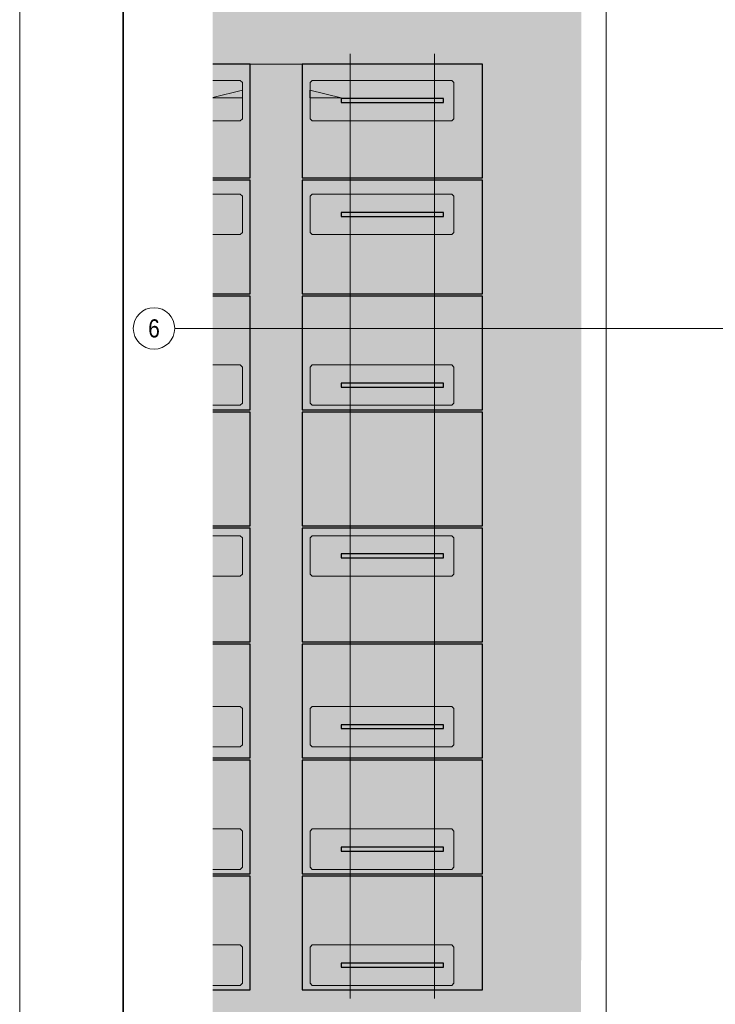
# Model space of a CAD drawing. Extents: x -720 to 300, y 62 to 1112.
# Tile 2 of 50: x -720 to -585, y 254 to 445. Entities that reach past the tile are written whole.
import ezdxf
from ezdxf.enums import TextEntityAlignment as Align
from ezdxf.lldxf.tags import DXFTag

# ---------------------------------------------------------------- set-up
doc = ezdxf.new("R2010")
doc.units = 0
doc.layers.get('0').update_dxf_attribs({"lineweight": 13})
for name, color, linetype, lineweight in [('3_Solarbase', 7, 'Continuous', 25), ('70 -71 Achsen- 1 Gebäudeachsen', 7, 'STRICHPUNKT2-A06DNB31MF', 18), ('iwb_Plankopf Rahmen', 7, 'Continuous', 35), ('ModuleHighPointMark', 7, 'Continuous', 25)]:
    doc.layers.add(name, color=color, linetype=linetype, lineweight=lineweight)
for name, color, linetype, lineweight, true_color in [('E_ST_Tragsystem', 7, 'Continuous', 18, 0x006666), ('iwb_Layout Achsbezeichung', 1, 'Continuous', 13, 0xff0000), ('iwb_Layout BA_Markierung', 7, 'Continuous', 9, 0xbadcdc), ('Modules', 7, 'Continuous', 25, 0xffa500)]:
    doc.layers.add(name, color=color, linetype=linetype, lineweight=lineweight, true_color=true_color)
doc.styles.get("Standard").update_dxf_attribs({"font": 'ARIALN.TTF'})
tags = doc.linetypes.add('STRICHPUNKT2', pattern=[12.7, 6.35, -3.175, 0, -3.175]).pattern_tags.tags
tags[10:11] = [DXFTag(74, 4), DXFTag(75, 0), DXFTag(340, '0'), DXFTag(46, 0.0), DXFTag(50, 0.0), DXFTag(44, 0.0), DXFTag(45, 0.0)]
tags[8:9] = [DXFTag(74, 4), DXFTag(75, 0), DXFTag(340, '0'), DXFTag(46, 0.0), DXFTag(50, 0.0), DXFTag(44, 0.0), DXFTag(45, 0.0)]
tags[6:7] = [DXFTag(74, 4), DXFTag(75, 0), DXFTag(340, '0'), DXFTag(46, 0.0), DXFTag(50, 0.0), DXFTag(44, 0.0), DXFTag(45, 0.0)]
tags[4:5] = [DXFTag(74, 4), DXFTag(75, 0), DXFTag(340, '0'), DXFTag(46, 0.0), DXFTag(50, 0.0), DXFTag(44, 0.0), DXFTag(45, 0.0)]
tags = doc.linetypes.add('STRICHPUNKT2-A06DNB31MF', pattern=[12.7, 6.35, -3.175, 0, -3.175]).pattern_tags.tags
tags[10:11] = [DXFTag(74, 4), DXFTag(75, 0), DXFTag(340, '0'), DXFTag(46, 0.0), DXFTag(50, 0.0), DXFTag(44, 0.0), DXFTag(45, 0.0)]
tags[8:9] = [DXFTag(74, 4), DXFTag(75, 0), DXFTag(340, '0'), DXFTag(46, 0.0), DXFTag(50, 0.0), DXFTag(44, 0.0), DXFTag(45, 0.0)]
tags[6:7] = [DXFTag(74, 4), DXFTag(75, 0), DXFTag(340, '0'), DXFTag(46, 0.0), DXFTag(50, 0.0), DXFTag(44, 0.0), DXFTag(45, 0.0)]
tags[4:5] = [DXFTag(74, 4), DXFTag(75, 0), DXFTag(340, '0'), DXFTag(46, 0.0), DXFTag(50, 0.0), DXFTag(44, 0.0), DXFTag(45, 0.0)]

# ---------------------------------------------------------------- blocks, each defined once
blk = doc.blocks.new('Polygon-A06DNB2SMF')
at = {"color": 0, "linetype": 'ByBlock', "lineweight": -2, "ltscale": 0.13}
blk.add_solid([(-611.22, 86.2), (-682.36, 86.01), (-611.05, 1083.81), (-682.36, 1083.81)], dxfattribs=at)
blk = doc.blocks.new('Referenz-A06DNB32MF')
at = {"layer": '70 -71 Achsen- 1 Gebäudeachsen', "color": 0, "linetype": 'STRICHPUNKT2-A06DNB31MF', "ltscale": 0.18}
for p, q in [((-606.35, 1084.85), (-606.35, 85.41)), ((-682.36, 384.91), (76.35, 384.91))]:
    blk.add_line(p, q, dxfattribs=at)
blk = doc.blocks.new('Blockreferenz-A06DNBPIMF')
at = {"layer": 'ModuleHighPointMark', "color": 16, "lineweight": 0, "true_color": 0x6c0000}
for p, q in [((-676.64, 430.94), (-682.36, 429.51)), ((-676.64, 429.44), (-676.64, 430.94)), ((-682.36, 429.44), (-676.64, 429.44))]:
    blk.add_line(p, q, dxfattribs=at)
at = {"layer": 'ModuleHighPointMark', "color": 40, "linetype": 'ByBlock', "ltscale": 0.25, "true_color": 0xffa600}
for points in [[(-676.64, 429.44), (-682.36, 429.51), (-676.64, 430.94)], [(-676.64, 429.44), (-682.36, 429.44), (-682.36, 429.51)]]:
    blk.add_solid(points, dxfattribs=at)
blk = doc.blocks.new('Blockreferenz-A06DNBPKMF')
at = {"layer": 'Modules'}
for p, q in [((-675.11, 323.86), (-682.36, 323.86)), ((-675.11, 301.94), (-675.11, 323.86)), ((-682.36, 301.94), (-675.11, 301.94))]:
    blk.add_line(p, q, dxfattribs=at)
blk = doc.blocks.new('Blockreferenz-A06DNBPMMF')
at = {"layer": 'Modules'}
for p, q in [((-675.11, 435.96), (-682.36, 435.96)), ((-675.11, 414.04), (-675.11, 435.96)), ((-682.36, 414.04), (-675.11, 414.04))]:
    blk.add_line(p, q, dxfattribs=at)
blk = doc.blocks.new('Blockreferenz-A06DNBPOMF')
at = {"layer": 'Modules'}
for p, q in [((-675.11, 413.54), (-682.36, 413.54)), ((-675.11, 391.62), (-675.11, 413.54)), ((-682.36, 391.62), (-675.11, 391.62))]:
    blk.add_line(p, q, dxfattribs=at)
blk = doc.blocks.new('Blockreferenz-A06DNBPQMF')
at = {"color": 96, "lineweight": -2, "true_color": 0x008000}
for p, q in [((-682.36, 311.84), (-677.03, 311.84)), ((-677.03, 311.84), (-676.63, 311.44)), ((-676.63, 311.44), (-676.63, 304.44)), ((-677.03, 304.04), (-682.36, 304.04)), ((-676.63, 304.44), (-677.03, 304.04))]:
    blk.add_line(p, q, dxfattribs=at)
blk = doc.blocks.new('Blockreferenz-A06DNBPSMF')
at = {"color": 96, "lineweight": -2, "true_color": 0x008000}
for p, q in [((-682.36, 377.84), (-677.03, 377.84)), ((-677.03, 377.84), (-676.63, 377.44)), ((-676.63, 377.44), (-676.63, 370.44)), ((-677.03, 370.04), (-682.36, 370.04)), ((-676.63, 370.44), (-677.03, 370.04))]:
    blk.add_line(p, q, dxfattribs=at)
blk = doc.blocks.new('Blockreferenz-A06DNBPUMF')
at = {"color": 96, "lineweight": -2, "true_color": 0x008000}
for p, q in [((-682.36, 410.84), (-677.03, 410.84)), ((-677.03, 410.84), (-676.63, 410.44)), ((-676.63, 410.44), (-676.63, 403.44)), ((-676.63, 403.44), (-677.03, 403.04)), ((-677.03, 403.04), (-682.36, 403.04))]:
    blk.add_line(p, q, dxfattribs=at)
blk = doc.blocks.new('Blockreferenz-A06DNBPWMF')
at = {"color": 96, "lineweight": -2, "true_color": 0x008000}
for p, q in [((-682.36, 432.84), (-677.03, 432.84)), ((-677.03, 432.84), (-676.63, 432.44)), ((-676.63, 432.44), (-676.63, 425.44)), ((-677.03, 425.04), (-682.36, 425.04)), ((-676.63, 425.44), (-677.03, 425.04))]:
    blk.add_line(p, q, dxfattribs=at)
blk = doc.blocks.new('Blockreferenz-A06DNBPYMF')
at = {"layer": 'Modules'}
for p, q in [((-675.11, 346.28), (-682.36, 346.28)), ((-675.11, 324.36), (-675.11, 346.28)), ((-682.36, 324.36), (-675.11, 324.36))]:
    blk.add_line(p, q, dxfattribs=at)
blk = doc.blocks.new('Blockreferenz-A06DNBQ0MF')
at = {"layer": 'Modules'}
for p, q in [((-675.11, 368.7), (-682.36, 368.7)), ((-675.11, 346.78), (-675.11, 368.7)), ((-682.36, 346.78), (-675.11, 346.78))]:
    blk.add_line(p, q, dxfattribs=at)
blk = doc.blocks.new('Blockreferenz-A06DNBQ2MF')
at = {"layer": 'Modules'}
for p, q in [((-675.11, 391.12), (-682.36, 391.12)), ((-675.11, 369.2), (-675.11, 391.12)), ((-682.36, 369.2), (-675.11, 369.2))]:
    blk.add_line(p, q, dxfattribs=at)
blk = doc.blocks.new('Blockreferenz-A06DNBQ4MF')
at = {"color": 96, "lineweight": -2, "true_color": 0x008000}
for p, q in [((-682.36, 344.84), (-677.03, 344.84)), ((-677.03, 344.84), (-676.63, 344.44)), ((-676.63, 344.44), (-676.63, 337.44)), ((-677.03, 337.04), (-682.36, 337.04)), ((-676.63, 337.44), (-677.03, 337.04))]:
    blk.add_line(p, q, dxfattribs=at)
blk = doc.blocks.new('Blockreferenz-A06DNBQ6MF')
at = {"color": 96, "lineweight": -2, "true_color": 0x008000}
for p, q in [((-682.36, 288.16), (-677.03, 288.16)), ((-677.03, 288.16), (-676.63, 287.76)), ((-676.63, 287.76), (-676.63, 280.76)), ((-677.03, 280.36), (-682.36, 280.36)), ((-676.63, 280.76), (-677.03, 280.36))]:
    blk.add_line(p, q, dxfattribs=at)
blk = doc.blocks.new('Blockreferenz-A06DNBQ8MF')
at = {"layer": 'Modules'}
for p, q in [((-675.11, 301.44), (-682.36, 301.44)), ((-675.11, 279.52), (-675.11, 301.44)), ((-682.36, 279.52), (-675.11, 279.52))]:
    blk.add_line(p, q, dxfattribs=at)
blk = doc.blocks.new('Blockreferenz-A06DNBQAMF')
at = {"layer": '3_Solarbase', "color": 0}
for p, q in [((-637.78, 341.32), (-657.58, 341.32)), ((-657.58, 341.32), (-657.58, 340.56)), ((-637.78, 340.56), (-637.78, 341.32)), ((-657.58, 340.56), (-637.78, 340.56))]:
    blk.add_line(p, q, dxfattribs=at)
blk = doc.blocks.new('Blockreferenz-A06DNBQCMF')
at = {"layer": '3_Solarbase', "color": 0}
for p, q in [((-637.78, 407.32), (-657.58, 407.32)), ((-657.58, 407.32), (-657.58, 406.56)), ((-637.78, 406.56), (-637.78, 407.32)), ((-657.58, 406.56), (-637.78, 406.56))]:
    blk.add_line(p, q, dxfattribs=at)
blk = doc.blocks.new('Blockreferenz-A06DNBQEMF')
at = {"layer": '3_Solarbase', "color": 0}
for p, q in [((-637.78, 429.32), (-657.58, 429.32)), ((-657.58, 429.32), (-657.58, 428.56)), ((-657.58, 428.56), (-637.78, 428.56)), ((-637.78, 428.56), (-637.78, 429.32))]:
    blk.add_line(p, q, dxfattribs=at)
blk = doc.blocks.new('Blockreferenz-A06DNBQGMF')
at = {"layer": '3_Solarbase', "color": 0}
for p, q in [((-637.78, 341.32), (-657.58, 341.32)), ((-657.58, 341.32), (-657.58, 340.56)), ((-637.78, 340.56), (-637.78, 341.32)), ((-657.58, 340.56), (-637.78, 340.56))]:
    blk.add_line(p, q, dxfattribs=at)
blk = doc.blocks.new('Blockreferenz-A06DNBQIMF')
at = {"layer": '3_Solarbase', "color": 0}
for p, q in [((-637.78, 374.32), (-657.58, 374.32)), ((-657.58, 374.32), (-657.58, 373.56)), ((-657.58, 373.56), (-637.78, 373.56)), ((-637.78, 373.56), (-637.78, 374.32))]:
    blk.add_line(p, q, dxfattribs=at)
blk = doc.blocks.new('Blockreferenz-A06DNBQKMF')
at = {"layer": '3_Solarbase', "color": 0}
for p, q in [((-637.78, 308.32), (-657.58, 308.32)), ((-657.58, 308.32), (-657.58, 307.56)), ((-637.78, 307.56), (-637.78, 308.32)), ((-657.58, 307.56), (-637.78, 307.56))]:
    blk.add_line(p, q, dxfattribs=at)
blk = doc.blocks.new('Blockreferenz-A06DNBQMMF')
at = {"layer": '3_Solarbase', "color": 0}
for p, q in [((-637.78, 407.32), (-657.58, 407.32)), ((-657.58, 407.32), (-657.58, 406.56)), ((-637.78, 406.56), (-637.78, 407.32)), ((-657.58, 406.56), (-637.78, 406.56))]:
    blk.add_line(p, q, dxfattribs=at)
blk = doc.blocks.new('Blockreferenz-A06DNBQOMF')
at = {"layer": '3_Solarbase', "color": 0}
for p, q in [((-637.78, 429.32), (-657.58, 429.32)), ((-657.58, 429.32), (-657.58, 428.56)), ((-657.58, 428.56), (-637.78, 428.56)), ((-637.78, 428.56), (-637.78, 429.32))]:
    blk.add_line(p, q, dxfattribs=at)
blk = doc.blocks.new('Blockreferenz-A06DNBQQMF')
at = {"layer": 'ModuleHighPointMark', "color": 16, "lineweight": 0, "true_color": 0x6c0000}
for p, q in [((-663.58, 429.44), (-663.58, 430.94)), ((-663.58, 430.94), (-657.58, 429.44)), ((-657.58, 429.44), (-663.58, 429.44))]:
    blk.add_line(p, q, dxfattribs=at)
at = {"layer": 'ModuleHighPointMark', "color": 40, "linetype": 'ByBlock', "ltscale": 0.25, "true_color": 0xffa600}
blk.add_solid([(-663.58, 429.44), (-663.58, 430.94), (-657.58, 429.44)], dxfattribs=at)
blk = doc.blocks.new('Blockreferenz-A06DNBQSMF')
at = {"layer": 'Modules'}
for p, q in [((-630.25, 323.86), (-665.11, 323.86)), ((-665.11, 323.86), (-665.11, 301.94)), ((-630.25, 301.94), (-630.25, 323.86)), ((-665.11, 301.94), (-630.25, 301.94))]:
    blk.add_line(p, q, dxfattribs=at)
blk = doc.blocks.new('Blockreferenz-A06DNBQUMF')
at = {"layer": 'Modules'}
for p, q in [((-630.25, 413.54), (-665.11, 413.54)), ((-665.11, 413.54), (-665.11, 391.62)), ((-630.25, 391.62), (-630.25, 413.54)), ((-665.11, 391.62), (-630.25, 391.62))]:
    blk.add_line(p, q, dxfattribs=at)
blk = doc.blocks.new('Blockreferenz-A06DNBQWMF')
at = {"layer": 'Modules'}
for p, q in [((-630.25, 435.96), (-665.11, 435.96)), ((-665.11, 435.96), (-665.11, 414.04)), ((-630.25, 414.04), (-630.25, 435.96)), ((-665.11, 414.04), (-630.25, 414.04))]:
    blk.add_line(p, q, dxfattribs=at)
blk = doc.blocks.new('Blockreferenz-A06DNBQYMF')
at = {"layer": 'Modules'}
for p, q in [((-630.25, 391.12), (-665.11, 391.12)), ((-665.11, 391.12), (-665.11, 369.2)), ((-630.25, 369.2), (-630.25, 391.12)), ((-665.11, 369.2), (-630.25, 369.2))]:
    blk.add_line(p, q, dxfattribs=at)
blk = doc.blocks.new('Blockreferenz-A06DNBR0MF')
at = {"color": 96, "lineweight": -2, "true_color": 0x008000}
for p, q in [((-663.57, 311.44), (-663.17, 311.84)), ((-663.57, 304.44), (-663.57, 311.44)), ((-663.17, 311.84), (-636.17, 311.84)), ((-636.17, 311.84), (-635.77, 311.44)), ((-635.77, 311.44), (-635.77, 304.44)), ((-663.17, 304.04), (-663.57, 304.44)), ((-636.17, 304.04), (-663.17, 304.04)), ((-635.77, 304.44), (-636.17, 304.04))]:
    blk.add_line(p, q, dxfattribs=at)
blk = doc.blocks.new('Blockreferenz-A06DNBR2MF')
at = {"color": 96, "lineweight": -2, "true_color": 0x008000}
for p, q in [((-663.57, 344.44), (-663.17, 344.84)), ((-663.17, 344.84), (-636.17, 344.84)), ((-636.17, 344.84), (-635.77, 344.44)), ((-663.57, 337.44), (-663.57, 344.44)), ((-635.77, 344.44), (-635.77, 337.44)), ((-663.17, 337.04), (-663.57, 337.44)), ((-636.17, 337.04), (-663.17, 337.04)), ((-635.77, 337.44), (-636.17, 337.04))]:
    blk.add_line(p, q, dxfattribs=at)
blk = doc.blocks.new('Blockreferenz-A06DNBR4MF')
at = {"color": 96, "lineweight": -2, "true_color": 0x008000}
for p, q in [((-663.57, 377.44), (-663.17, 377.84)), ((-663.57, 370.44), (-663.57, 377.44)), ((-663.17, 377.84), (-636.17, 377.84)), ((-636.17, 377.84), (-635.77, 377.44)), ((-635.77, 377.44), (-635.77, 370.44)), ((-663.17, 370.04), (-663.57, 370.44)), ((-636.17, 370.04), (-663.17, 370.04)), ((-635.77, 370.44), (-636.17, 370.04))]:
    blk.add_line(p, q, dxfattribs=at)
blk = doc.blocks.new('Blockreferenz-A06DNBR6MF')
at = {"color": 96, "lineweight": -2, "true_color": 0x008000}
for p, q in [((-663.57, 410.44), (-663.17, 410.84)), ((-663.57, 403.44), (-663.57, 410.44)), ((-663.17, 410.84), (-636.17, 410.84)), ((-636.17, 410.84), (-635.77, 410.44)), ((-635.77, 410.44), (-635.77, 403.44)), ((-663.17, 403.04), (-663.57, 403.44)), ((-635.77, 403.44), (-636.17, 403.04)), ((-636.17, 403.04), (-663.17, 403.04))]:
    blk.add_line(p, q, dxfattribs=at)
blk = doc.blocks.new('Blockreferenz-A06DNBR8MF')
at = {"color": 96, "lineweight": -2, "true_color": 0x008000}
for p, q in [((-663.57, 432.44), (-663.17, 432.84)), ((-663.57, 425.44), (-663.57, 432.44)), ((-663.17, 432.84), (-636.17, 432.84)), ((-636.17, 432.84), (-635.77, 432.44)), ((-635.77, 432.44), (-635.77, 425.44)), ((-663.17, 425.04), (-663.57, 425.44)), ((-636.17, 425.04), (-663.17, 425.04)), ((-635.77, 425.44), (-636.17, 425.04))]:
    blk.add_line(p, q, dxfattribs=at)
blk = doc.blocks.new('Blockreferenz-A06DNBRAMF')
at = {"layer": 'Modules'}
for p, q in [((-630.25, 346.28), (-665.11, 346.28)), ((-665.11, 346.28), (-665.11, 324.36)), ((-630.25, 324.36), (-630.25, 346.28)), ((-665.11, 324.36), (-630.25, 324.36))]:
    blk.add_line(p, q, dxfattribs=at)
blk = doc.blocks.new('Blockreferenz-A06DNBRCMF')
at = {"layer": 'Modules'}
for p, q in [((-630.25, 368.7), (-665.11, 368.7)), ((-665.11, 368.7), (-665.11, 346.78)), ((-630.25, 346.78), (-630.25, 368.7)), ((-665.11, 346.78), (-630.25, 346.78))]:
    blk.add_line(p, q, dxfattribs=at)
blk = doc.blocks.new('Blockreferenz-A06DNBREMF')
at = {"layer": '3_Solarbase', "color": 0}
for p, q in [((-637.78, 374.32), (-657.58, 374.32)), ((-657.58, 374.32), (-657.58, 373.56)), ((-657.58, 373.56), (-637.78, 373.56)), ((-637.78, 373.56), (-637.78, 374.32))]:
    blk.add_line(p, q, dxfattribs=at)
blk = doc.blocks.new('Blockreferenz-A06DNBRGMF')
at = {"layer": '3_Solarbase', "color": 0}
for p, q in [((-637.78, 308.32), (-657.58, 308.32)), ((-657.58, 308.32), (-657.58, 307.56)), ((-637.78, 307.56), (-637.78, 308.32)), ((-657.58, 307.56), (-637.78, 307.56))]:
    blk.add_line(p, q, dxfattribs=at)
blk = doc.blocks.new('Blockreferenz-A06DNBRIMF')
at = {"layer": '3_Solarbase', "color": 0}
for p, q in [((-637.78, 284.64), (-657.58, 284.64)), ((-657.58, 284.64), (-657.58, 283.88)), ((-657.58, 283.88), (-637.78, 283.88)), ((-637.78, 283.88), (-637.78, 284.64))]:
    blk.add_line(p, q, dxfattribs=at)
blk = doc.blocks.new('Blockreferenz-A06DNBRKMF')
at = {"layer": 'Modules'}
for p, q in [((-630.25, 301.44), (-665.11, 301.44)), ((-665.11, 301.44), (-665.11, 279.52)), ((-630.25, 279.52), (-630.25, 301.44)), ((-665.11, 279.52), (-630.25, 279.52))]:
    blk.add_line(p, q, dxfattribs=at)
blk = doc.blocks.new('Blockreferenz-A06DNBRMMF')
at = {"color": 96, "lineweight": -2, "true_color": 0x008000}
for p, q in [((-663.57, 287.76), (-663.17, 288.16)), ((-663.57, 280.76), (-663.57, 287.76)), ((-663.17, 288.16), (-636.17, 288.16)), ((-636.17, 288.16), (-635.77, 287.76)), ((-635.77, 287.76), (-635.77, 280.76)), ((-663.17, 280.36), (-663.57, 280.76)), ((-636.17, 280.36), (-663.17, 280.36)), ((-635.77, 280.76), (-636.17, 280.36))]:
    blk.add_line(p, q, dxfattribs=at)
blk = doc.blocks.new('Blockreferenz-A06DNBROMF')
at = {"layer": '3_Solarbase', "color": 0}
for p, q in [((-637.78, 284.64), (-657.58, 284.64)), ((-657.58, 284.64), (-657.58, 283.88)), ((-657.58, 283.88), (-637.78, 283.88)), ((-637.78, 283.88), (-637.78, 284.64))]:
    blk.add_line(p, q, dxfattribs=at)
blk = doc.blocks.new('Blockreferenz-A06DNC7UMF')
at = {"color": 96, "lineweight": -2, "true_color": 0x008000}
for p, q in [((-682.36, 265.74), (-677.03, 265.74)), ((-677.03, 265.74), (-676.63, 265.34)), ((-676.63, 265.34), (-676.63, 258.34)), ((-677.03, 257.94), (-682.36, 257.94)), ((-676.63, 258.34), (-677.03, 257.94))]:
    blk.add_line(p, q, dxfattribs=at)
blk = doc.blocks.new('Blockreferenz-A06DNC7WMF')
at = {"layer": 'Modules'}
for p, q in [((-675.11, 279.02), (-682.36, 279.02)), ((-675.11, 257.1), (-675.11, 279.02)), ((-682.36, 257.1), (-675.11, 257.1))]:
    blk.add_line(p, q, dxfattribs=at)
blk = doc.blocks.new('Blockreferenz-A06DNC7YMF')
at = {"layer": '3_Solarbase', "color": 0}
for p, q in [((-637.78, 262.22), (-657.58, 262.22)), ((-657.58, 262.22), (-657.58, 261.46)), ((-657.58, 261.46), (-637.78, 261.46)), ((-637.78, 261.46), (-637.78, 262.22))]:
    blk.add_line(p, q, dxfattribs=at)
blk = doc.blocks.new('Blockreferenz-A06DNC80MF')
at = {"layer": 'Modules'}
for p, q in [((-630.25, 279.02), (-665.11, 279.02)), ((-665.11, 279.02), (-665.11, 257.1)), ((-630.25, 257.1), (-630.25, 279.02)), ((-665.11, 257.1), (-630.25, 257.1))]:
    blk.add_line(p, q, dxfattribs=at)
blk = doc.blocks.new('Blockreferenz-A06DNC82MF')
at = {"color": 96, "lineweight": -2, "true_color": 0x008000}
for p, q in [((-663.57, 265.34), (-663.17, 265.74)), ((-663.57, 258.34), (-663.57, 265.34)), ((-663.17, 265.74), (-636.17, 265.74)), ((-636.17, 265.74), (-635.77, 265.34)), ((-635.77, 265.34), (-635.77, 258.34)), ((-663.17, 257.94), (-663.57, 258.34)), ((-636.17, 257.94), (-663.17, 257.94)), ((-635.77, 258.34), (-636.17, 257.94))]:
    blk.add_line(p, q, dxfattribs=at)
blk = doc.blocks.new('Blockreferenz-A06DNC84MF')
at = {"layer": '3_Solarbase', "color": 0}
for p, q in [((-637.78, 262.22), (-657.58, 262.22)), ((-657.58, 262.22), (-657.58, 261.46)), ((-657.58, 261.46), (-637.78, 261.46)), ((-637.78, 261.46), (-637.78, 262.22))]:
    blk.add_line(p, q, dxfattribs=at)

msp = doc.modelspace()

# ---------------------------------------------------------------- linework, layer by layer
at = {"layer": 'E_ST_Tragsystem', "color": 1, "ltscale": 0.18, "true_color": 0xff0000}
for p, q in [((-655.83, 395.94), (-655.83, 437.96)), ((-639.52, 395.94), (-639.52, 437.96)), ((-675.11, 435.96), (-665.11, 435.96)), ((-655.83, 299.94), (-655.83, 395.94)), ((-639.52, 299.94), (-639.52, 395.94)), ((-655.83, 255.42), (-655.83, 327.66)), ((-639.52, 255.42), (-639.52, 327.66))]:
    msp.add_line(p, q, dxfattribs=at)
at = {"layer": 'iwb_Layout Achsbezeichung', "linetype": 'STRICHPUNKT2', "lineweight": 13, "ltscale": 0.39}
msp.add_line((-682.36, 384.91), (-689.7, 384.91), dxfattribs=at)
at = {"layer": 'iwb_Layout Achsbezeichung', "ltscale": 0.39}
msp.add_circle((-693.7, 384.91), 4, dxfattribs=at)
at = {"layer": 'iwb_Plankopf Rahmen', "color": 8, "lineweight": 13, "ltscale": 0.13, "true_color": 0x808080}
msp.add_lwpolyline([(300.35, 62.43), (-719.65, 62.43), (-719.65, 1112.43), (300.35, 1112.43), (300.35, 62.43)], close=True, dxfattribs=at)
at = {"layer": 'iwb_Plankopf Rahmen', "ltscale": 0.35}
msp.add_lwpolyline([(-699.65, 67.43), (-699.65, 1107.43), (295.35, 1107.43), (295.35, 67.43), (-599.65, 67.43), (-699.65, 67.43)], close=True, dxfattribs=at)

# ---------------------------------------------------------------- block references
at = {"color": 8, "lineweight": 13, "ltscale": 0.13, "true_color": 0x808080}
msp.add_blockref('Referenz-A06DNB32MF', (0, 0), dxfattribs=at)
at = {"layer": 'E_ST_Tragsystem', "color": 7, "ltscale": 0.18, "true_color": 0xffffff}
for name in ['Blockreferenz-A06DNBPMMF', 'Blockreferenz-A06DNBQWMF', 'Blockreferenz-A06DNBPOMF', 'Blockreferenz-A06DNBQUMF', 'Blockreferenz-A06DNBQ2MF', 'Blockreferenz-A06DNBQYMF', 'Blockreferenz-A06DNBQ0MF', 'Blockreferenz-A06DNBRCMF', 'Blockreferenz-A06DNBPYMF', 'Blockreferenz-A06DNBRAMF', 'Blockreferenz-A06DNBPKMF', 'Blockreferenz-A06DNBQSMF', 'Blockreferenz-A06DNBQ8MF', 'Blockreferenz-A06DNBRKMF', 'Blockreferenz-A06DNC7WMF', 'Blockreferenz-A06DNC80MF']:
    msp.add_blockref(name, (0, 0), dxfattribs=at)
at = {"layer": 'E_ST_Tragsystem', "color": 0, "ltscale": 0.18}
for name in ['Blockreferenz-A06DNBPWMF', 'Blockreferenz-A06DNBR8MF', 'Blockreferenz-A06DNBPIMF', 'Blockreferenz-A06DNBQQMF', 'Blockreferenz-A06DNBPUMF', 'Blockreferenz-A06DNBR6MF', 'Blockreferenz-A06DNBPSMF', 'Blockreferenz-A06DNBR4MF', 'Blockreferenz-A06DNBQ4MF', 'Blockreferenz-A06DNBR2MF', 'Blockreferenz-A06DNBPQMF', 'Blockreferenz-A06DNBR0MF', 'Blockreferenz-A06DNBQ6MF', 'Blockreferenz-A06DNBRMMF', 'Blockreferenz-A06DNC7UMF', 'Blockreferenz-A06DNC82MF']:
    msp.add_blockref(name, (0, 0), dxfattribs=at)
at = {"layer": 'E_ST_Tragsystem', "color": 5, "ltscale": 0.18, "true_color": 0x0000ff}
for name in ['Blockreferenz-A06DNBQEMF', 'Blockreferenz-A06DNBQOMF', 'Blockreferenz-A06DNBQCMF', 'Blockreferenz-A06DNBQMMF', 'Blockreferenz-A06DNBQIMF', 'Blockreferenz-A06DNBREMF', 'Blockreferenz-A06DNBQAMF', 'Blockreferenz-A06DNBQGMF', 'Blockreferenz-A06DNBQKMF', 'Blockreferenz-A06DNBRGMF', 'Blockreferenz-A06DNBRIMF', 'Blockreferenz-A06DNBROMF', 'Blockreferenz-A06DNC7YMF', 'Blockreferenz-A06DNC84MF']:
    msp.add_blockref(name, (0, 0), dxfattribs=at)
at = {"layer": 'iwb_Layout BA_Markierung', "ltscale": 0.13}
msp.add_blockref('Polygon-A06DNB2SMF', (0, 0), dxfattribs=at)

# ---------------------------------------------------------------- texts
at = {"layer": 'iwb_Layout Achsbezeichung', "ltscale": 0.39}
msp.add_text('6', height=3.5, dxfattribs=at).set_placement((-693.7, 384.91), align=Align.MIDDLE_CENTER)

doc.saveas('drawing.dxf')
